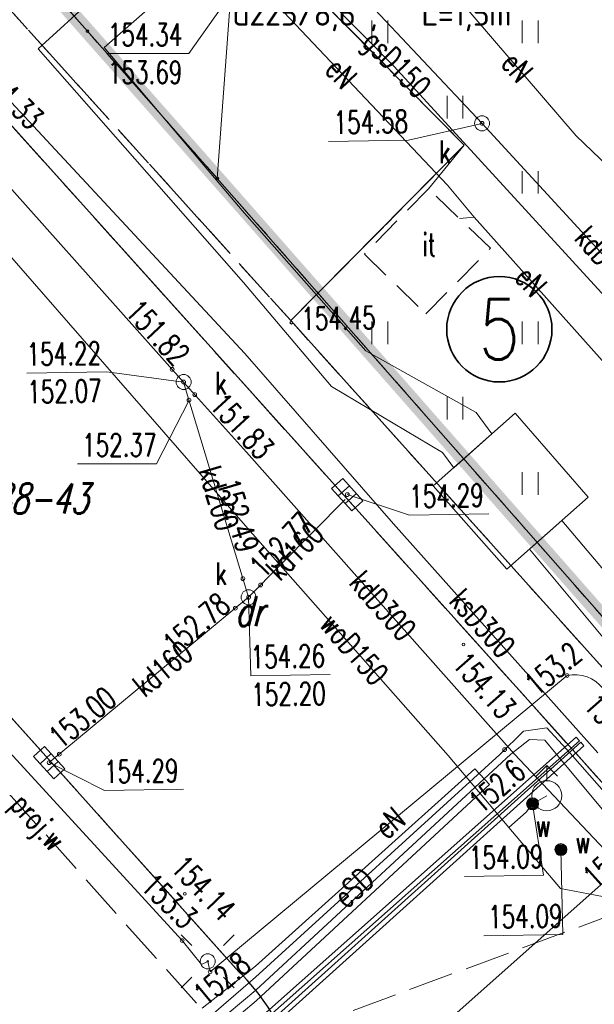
# Model space of a CAD drawing. Header units: feet. Extents: x 7588777 to 15179262, y 5780090 to 11560165.
# Tile 5 of 36: x 7589450 to 7589469, y 5780150 to 5780183. Entities that reach past the tile are written whole.
import ezdxf
from ezdxf import colors
from ezdxf.entities.mleader import LeaderData, LeaderLine
from ezdxf.enums import TextEntityAlignment as Align
from ezdxf.math import Vec2, Vec3

# ---------------------------------------------------------------- set-up
doc = ezdxf.new("R2010")
doc.units = ezdxf.units.FT
doc.header["$MEASUREMENT"] = 0
for name, pattern in [('1_14', [1, -1]), ('1_OTKC', [1.5, 1, -0.5]), ('1_OTKJ', [2, 1.5, -0.5]), ('1_OTKK', [0]), ('1_OTZI', [1.5, 1, -0.5]), ('1_OTZT', [1.5, 1, -0.5]), ('4_SUEP_A', [0]), ('4_SUGP', [0]), ('4_SUKP', [0]), ('4_SULO', [0]), ('4_SUPK', [0]), ('4_SUPP_P', [2, 1.5, -0.5]), ('4_SUWP', [0]), ('EGDE', [0]), ('EGUG', [1, 0.5, -0.5]), ('HIDDEN', [0.375, 0.25, -0.125])]:
    doc.linetypes.add(name, pattern=pattern)
doc.layers.get('0').update_dxf_attribs({"color": 250, "linetype": 'CONTINUOUS', "lineweight": 100})
doc.layers.add('___granice działki', color=7, linetype='CONTINUOUS', lineweight=60)
doc.layers.add('___opis znaczniki - bez zmian', color=30, linetype='CONTINUOUS', lineweight=35)
for name, color, linetype, lineweight, transparency in [('Dzialki', 7, 'EGDE', 18, 0.7), ('Numery_dzialek', 7, 'CONTINUOUS', 9, 0.7), ('Numery_uzytkow', 3, 'CONTINUOUS', 9, 0.7), ('OTK_L_0', 7, '1_OTKJ', 18, 0.7), ('OTK_L_1', 7, '1_OTKK', 25, 0.7), ('OTK_L_2', 7, '1_OTKC', 18, 0.7), ('OTR_T_0', 7, 'CONTINUOUS', 18, 0.7), ('OTZ_E_T_0', 7, 'CONTINUOUS', 0, 0.7), ('OTZ_L_3', 7, '1_OTZT', 18, 0.7), ('OTZ_L_4', 7, '1_OTZI', 18, 0.7), ('P_SUWP_E_T_0', 5, 'CONTINUOUS', 0, 0.7), ('P_SUWP_L_0', 5, '4_SUPP_P', 18, 0.7), ('Punkty', 7, 'CONTINUOUS', 18, 0.7), ('SUE_T_3', 7, 'CONTINUOUS', 18, 0.7), ('SUEP_E_T_0', 1, 'CONTINUOUS', 0, 0.7), ('SUEP_L_0', 1, '4_SUEP_A', 18, 0.7), ('SUER_T_0', 1, 'CONTINUOUS', 18, 0.7), ('SUGP_E_T_0', 52, 'CONTINUOUS', 0, 0.7), ('SUGP_L_0', 52, '4_SUGP', 18, 0.7), ('SUK_E_T_4', 34, 'CONTINUOUS', 0, 0.7), ('SUK_T_1', 34, 'CONTINUOUS', 18, 0.7), ('SUK_T_3', 34, 'CONTINUOUS', 18, 0.7), ('SUKP_E_T_0', 34, 'CONTINUOUS', 0, 0.7), ('SUKP_L_0', 34, '4_SUKP', 18, 0.7), ('SUKR_T_0', 34, 'CONTINUOUS', 18, 0.7), ('SUL_L_1', 7, '4_SULO', 18, 0.7), ('SUP_L_1', 7, '4_SUPK', 18, 0.7), ('SUW_E_T_2', 5, 'CONTINUOUS', 0, 0.7), ('SUW_T_2', 5, 'CONTINUOUS', 18, 0.7), ('SUW_T_5', 5, 'CONTINUOUS', 18, 0.7), ('SUWP_E_T_0', 5, 'CONTINUOUS', 0, 0.7), ('SUWP_L_0', 5, '4_SUWP', 18, 0.7), ('SUWR_T_0', 5, 'CONTINUOUS', 18, 0.7), ('Uzytki', 3, 'EGUG', 18, 0.7)]:
    doc.layers.add(name, color=color, linetype=linetype, lineweight=lineweight, transparency=transparency)
doc.layers.add('KS_LINIE_TABELI', color=7, linetype='CONTINUOUS')
doc.styles.add('ISOCP', font='isocpeur.ttf')
doc.styles.add('ROMANS', font='romans.shx', dxfattribs={"width": 0.8})
doc.styles.get("Standard").update_dxf_attribs({"font": 'Simplex.SHX', "width": 0.75})

# ---------------------------------------------------------------- blocks, each defined once
blk = doc.blocks.new('GRO')
at = {"linetype": 'Continuous'}
blk.add_circle((0, 0), 0.045, dxfattribs=at)
blk = doc.blocks.new('1_OTRS')
at = {"linetype": 'Continuous'}
blk.add_circle((0, 0), 0.045, dxfattribs=at)
blk = doc.blocks.new('1_OTZT')
at = {"linetype": 'Continuous'}
for p, q in [((-0.2625, -0.375), (-0.2625, 0.375)), ((0.2625, -0.375), (0.2625, 0.375))]:
    blk.add_line(p, q, dxfattribs=at)
blk = doc.blocks.new('4_SUEO_W')
at = {"linetype": 'Continuous'}
for p, q in [((-0.53035, 0.53035), (-0.8839, 0.8839)), ((0.53035, 0.53035), (0.8839, 0.8839)), ((-0.53035, -0.53035), (-0.8839, -0.8839)), ((0.53035, -0.53035), (0.8839, -0.8839))]:
    blk.add_line(p, q, dxfattribs=at)
blk.add_circle((0, 0), 0.025, dxfattribs=at)
blk = doc.blocks.new('4_SUPP')
at = {"linetype": 'Continuous'}
blk.add_circle((0, 0), 0.25, dxfattribs=at)
blk = doc.blocks.new('4_SUPS')
at = {"linetype": 'Continuous'}
blk.add_circle((0, 0), 0.0625, dxfattribs=at)
blk = doc.blocks.new('4_SUKK')
at = {"linetype": 'Continuous'}
for p, q in [((-0.5, -0.25), (-0.5, 0.25)), ((-0.5, 0.25), (0.5, 0.25)), ((-0.175, 0.25), (-0.175, -0.25)), ((0.175, 0.25), (0.175, -0.25)), ((0.5, 0.25), (0.5, -0.25)), ((0.5, -0.25), (-0.5, -0.25))]:
    blk.add_line(p, q, dxfattribs=at)
blk = doc.blocks.new('4_SUKS')
at = {"linetype": 'Continuous'}
blk.add_circle((0, 0), 0.25, dxfattribs=at)
blk = doc.blocks.new('4_SUWH')
at = {"linetype": 'Continuous'}
for p, q in [((0, 1), (-0.35355, 0.64645)), ((0, 1), (0.35355, 0.64645)), ((0, 0.5), (0, 1))]:
    blk.add_line(p, q, dxfattribs=at)
blk.add_circle((0, 0), 0.5, dxfattribs=at)
blk = doc.blocks.new('4_SUWW')
at = {"linetype": 'Continuous'}
for radius in [0.2, 0.175, 0.15, 0.125, 0.1, 0.075, 0.05, 0.025, 0.00715]:
    blk.add_circle((0, 0), radius, dxfattribs=at)

msp = doc.modelspace()

# ---------------------------------------------------------------- linework, layer by layer
at = {"layer": '___granice działki', "linetype": 'HIDDEN', "ltscale": 10, "const_width": 0.5}
msp.add_lwpolyline([(7589429.14, 5780208.73), (7589448.11, 5780187.19), (7589456.39, 5780177.81), (7589472.83, 5780159.12), (7589473.73, 5780171.42), (7589485.48, 5780158.42), (7589491.22, 5780217.86), (7589471.44, 5780239.87), (7589438.5, 5780210), (7589434.86, 5780214.06)], close=True, dxfattribs=at)
at = {"layer": '___opis znaczniki - bez zmian'}
msp.add_circle((7589465.7644, 5780172.8007), 1.75, dxfattribs=at)
at = {"layer": 'Dzialki'}
for p, q in [((7589457.37, 5780191.3), (7589456.39, 5780177.81)), ((7589448.11, 5780187.19), (7589452.07, 5780182.7)), ((7589452.07, 5780182.7), (7589456.39, 5780177.81)), ((7589456.39, 5780177.81), (7589472.83, 5780159.12))]:
    msp.add_line(p, q, dxfattribs=at)
at = {"layer": 'OTK_L_0', "linetype": '1_OTKJ'}
for p, q in [((7589435.66, 5780198.72), (7589458.83, 5780173.09)), ((7589464.6, 5780178.91), (7589457.34, 5780186.26)), ((7589448.26, 5780181), (7589470.95, 5780155.78)), ((7589458.83, 5780173.09), (7589464.6, 5780178.91)), ((7589457.11, 5780151.46), (7589438.17, 5780172.59))]:
    msp.add_line(p, q, dxfattribs=at)
msp.add_arc((7589452.3668, 5780146.5729), 6.8104, 20.15965, 45.85637, dxfattribs=at)
at = {"layer": 'OTK_L_1', "linetype": '1_OTKK'}
for p, q in [((7589457.34, 5780186.26), (7589464.6, 5780178.91)), ((7589448.26, 5780181), (7589470.95, 5780155.78)), ((7589464.6, 5780178.91), (7589458.83, 5780173.09)), ((7589458.83, 5780173.09), (7589474.46, 5780155.71)), ((7589457.11, 5780151.46), (7589438.17, 5780172.59))]:
    msp.add_line(p, q, dxfattribs=at)
msp.add_arc((7589452.3668, 5780146.5729), 6.8104, 20.15965, 45.85637, dxfattribs=at)
at = {"layer": 'OTK_L_2', "linetype": '1_OTKC'}
for p, q in [((7589458.83, 5780173.09), (7589435.66, 5780198.72)), ((7589448.26, 5780181), (7589470.95, 5780155.78)), ((7589474.46, 5780155.71), (7589458.83, 5780173.09)), ((7589457.11, 5780151.46), (7589438.17, 5780172.59))]:
    msp.add_line(p, q, dxfattribs=at)
msp.add_arc((7589452.3668, 5780146.5729), 6.8104, 20.15965, 45.85637, dxfattribs=at)
at = {"layer": 'OTZ_L_3', "linetype": '1_OTZI'}
for p, q in [((7589464.6, 5780178.91), (7589457.34, 5780186.26)), ((7589458.83, 5780173.09), (7589464.6, 5780178.91)), ((7589463.41, 5780177.47), (7589461.28, 5780175.3)), ((7589465.47, 5780175.49), (7589463.41, 5780177.47)), ((7589461.28, 5780175.3), (7589463.32, 5780173.31)), ((7589463.32, 5780173.31), (7589465.47, 5780175.49)), ((7589474.46, 5780155.71), (7589458.83, 5780173.09))]:
    msp.add_line(p, q, dxfattribs=at)
at = {"layer": 'OTZ_L_3', "linetype": '1_14'}
msp.add_line((7589463.41, 5780177.47), (7589464.6, 5780178.91), dxfattribs=at)
at = {"layer": 'OTZ_L_4', "linetype": '1_OTZI'}
for p, q in [((7589463.41, 5780177.47), (7589461.28, 5780175.3)), ((7589465.47, 5780175.49), (7589463.41, 5780177.47)), ((7589461.28, 5780175.3), (7589463.32, 5780173.31)), ((7589463.32, 5780173.31), (7589465.47, 5780175.49))]:
    msp.add_line(p, q, dxfattribs=at)
at = {"layer": 'P_SUWP_L_0', "linetype": '4_SUPP_P'}
for p, q in [((7589440.0258, 5780167.9299), (7589457.1523, 5780148.7905)), ((7589457.1523, 5780148.7905), (7589476.2855, 5780155.861))]:
    msp.add_line(p, q, dxfattribs=at)
at = {"layer": 'SUEP_L_0', "linetype": '4_SUEP_A'}
for p, q in [((7589468.32, 5780179.23), (7589461.32, 5780187.37)), ((7589458.6, 5780183.33), (7589464.04, 5780177.59)), ((7589473.36, 5780174.34), (7589468.32, 5780179.23)), ((7589464.04, 5780177.59), (7589464.93, 5780176.52)), ((7589464.93, 5780176.52), (7589464.44, 5780176.48)), ((7589472.22, 5780168.36), (7589464.93, 5780176.52)), ((7589455.22, 5780152.5), (7589437.85, 5780171.41)), ((7589468.02, 5780161.3), (7589456.15, 5780151.46)), ((7589466.57, 5780159.45), (7589467.34, 5780159.57)), ((7589467.34, 5780159.57), (7589468.12, 5780158.72)), ((7589465.78, 5780158.68), (7589466.57, 5780159.45)), ((7589466.77, 5780159.18), (7589466.15, 5780158.69)), ((7589467.28, 5780159.15), (7589466.77, 5780159.18)), ((7589467.64, 5780158.71), (7589467.28, 5780159.15)), ((7589457.66, 5780151.29), (7589465.78, 5780158.68)), ((7589466.15, 5780158.69), (7589457.67, 5780150.85)), ((7589469.63, 5780156.33), (7589467.64, 5780158.71)), ((7589468.12, 5780158.72), (7589469.74, 5780156.87)), ((7589455.86, 5780151.71), (7589455.22, 5780152.5)), ((7589456.07, 5780151.81), (7589455.86, 5780151.71)), ((7589456.15, 5780151.46), (7589456.07, 5780151.81)), ((7589456.18, 5780150.01), (7589457.66, 5780151.29)), ((7589457.67, 5780150.85), (7589456.05, 5780149.5))]:
    msp.add_line(p, q, dxfattribs=at)
msp.add_arc((7589468.2805, 5780160.1593), 1.1701, 37.40165, 102.86426, dxfattribs=at)
at = {"layer": 'SUER_T_0', "linetype": 'Continuous', "lineweight": 0}
for p in [(7589456.49, 5780183.44), (7589452.7529, 5780181.96)]:
    msp.add_line(p, (7589455.44, 5780181.96), dxfattribs=at)
at = {"layer": 'SUGP_L_0', "linetype": '4_SUGP'}
for p, q in [((7589457.04, 5780186.82), (7589462.27, 5780181.53)), ((7589462.27, 5780181.53), (7589475.95, 5780166.59))]:
    msp.add_line(p, q, dxfattribs=at)
at = {"layer": 'SUKP_L_0', "linetype": '4_SUKP'}
for p, q in [((7589455.27, 5780171.05), (7589429.13, 5780200.29)), ((7589465.19, 5780179.64), (7589457.01, 5780188.32)), ((7589457.3, 5780172), (7589445.47, 5780184.71)), ((7589474.97, 5780169.01), (7589465.19, 5780179.64)), ((7589462.25, 5780166.34), (7589457.3, 5780172)), ((7589457.43, 5780163.9), (7589455.27, 5780171.05)), ((7589455.27, 5780171.05), (7589457.36, 5780168.72)), ((7589457.36, 5780168.72), (7589466.27, 5780158.69)), ((7589460.64, 5780167.15), (7589457.43, 5780163.9)), ((7589469.04, 5780158.74), (7589462.25, 5780166.34)), ((7589457.43, 5780163.9), (7589450.8, 5780158.41)), ((7589466.27, 5780158.69), (7589479.4, 5780144.75)), ((7589471.5, 5780156.46), (7589450.98, 5780138.21))]:
    msp.add_line(p, q, dxfattribs=at)
at = {"layer": 'SUKR_T_0', "linetype": 'Continuous', "lineweight": 0}
for p, q in [((7589465.19, 5780179.64), (7589462.741, 5780179.0851)), ((7589460.0814, 5780179.0382), (7589462.741, 5780179.0851)), ((7589450.0604, 5780171.3431), (7589452.72, 5780171.39)), ((7589455.27, 5780171.05), (7589452.72, 5780171.39)), ((7589455.45, 5780170.45), (7589454.37, 5780168.33)), ((7589451.7372, 5780168.33), (7589454.37, 5780168.33)), ((7589460.71, 5780167.31), (7589462.781, 5780166.6251)), ((7589462.781, 5780166.6251), (7589465.4134, 5780166.6715)), ((7589457.43, 5780163.9), (7589457.5076, 5780161.2902)), ((7589457.5076, 5780161.2902), (7589460.1401, 5780161.3366)), ((7589450.8, 5780158.41), (7589452.6376, 5780157.4802)), ((7589452.6376, 5780157.4802), (7589455.2701, 5780157.5266))]:
    msp.add_line(p, q, dxfattribs=at)
at = {"layer": 'SUL_L_1', "linetype": '4_SULO'}
for p, q in [((7589452.55, 5780184.04), (7589450.43, 5780182.12)), ((7589452.63, 5780182.16), (7589454.72, 5780183.99)), ((7589450.43, 5780182.12), (7589457.26, 5780174.35)), ((7589457.22, 5780176.75), (7589452.63, 5780182.16)), ((7589461.33, 5780172.08), (7589457.22, 5780176.75)), ((7589457.26, 5780174.35), (7589460.19, 5780170.9)), ((7589464.99, 5780170.04), (7589461.33, 5780172.08)), ((7589460.19, 5780170.9), (7589463.88, 5780168.71)), ((7589465.51, 5780169.33), (7589464.99, 5780170.04)), ((7589464.25, 5780168.2), (7589465.51, 5780169.33)), ((7589463.88, 5780168.71), (7589464.25, 5780168.2)), ((7589467.84, 5780166.45), (7589466.77, 5780165.5)), ((7589471.02, 5780162.69), (7589467.84, 5780166.45)), ((7589466.77, 5780165.5), (7589470.49, 5780161.02)), ((7589468.32, 5780159.25), (7589457.73, 5780149.86)), ((7589468.43, 5780159.13), (7589468.32, 5780159.25)), ((7589457.83, 5780149.74), (7589468.43, 5780159.13)), ((7589468.47, 5780159.09), (7589457.91, 5780149.6)), ((7589458.02, 5780149.48), (7589468.57, 5780158.97)), ((7589468.57, 5780158.97), (7589468.47, 5780159.09)), ((7589464.95, 5780158.2), (7589457.66, 5780151.65)), ((7589465.44, 5780157.68), (7589464.95, 5780158.2)), ((7589457.68, 5780150.5), (7589465.44, 5780157.68)), ((7589457.66, 5780151.65), (7589455.89, 5780150.25)), ((7589456.22, 5780149.27), (7589457.68, 5780150.5))]:
    msp.add_line(p, q, dxfattribs=at)
at = {"layer": 'SUP_L_1', "linetype": '4_SUPK'}
for p, q in [((7589466.29, 5780170.01), (7589463.56, 5780167.6)), ((7589468.72, 5780167.23), (7589466.29, 5780170.01)), ((7589463.56, 5780167.6), (7589466.01, 5780164.83)), ((7589466.01, 5780164.83), (7589468.72, 5780167.23))]:
    msp.add_line(p, q, dxfattribs=at)
at = {"layer": 'SUWP_L_0', "linetype": '4_SUWP'}
for p, q in [((7589448.5, 5780176.38), (7589457.4, 5780166.19)), ((7589457.4, 5780166.19), (7589464.06, 5780158.65)), ((7589464.06, 5780158.65), (7589466.08, 5780156.26)), ((7589466.87, 5780157.04), (7589467.34, 5780157.31)), ((7589466.66, 5780156.76), (7589466.87, 5780157.04)), ((7589466.08, 5780156.26), (7589466.66, 5780156.76)), ((7589467.8, 5780154.23), (7589466.08, 5780156.26)), ((7589469.43, 5780153.92), (7589467.8, 5780154.23))]:
    msp.add_line(p, q, dxfattribs=at)
at = {"layer": 'SUWR_T_0', "linetype": 'Continuous', "lineweight": 0}
for p, q in [((7589466.87, 5780157.04), (7589467.2376, 5780154.6702)), ((7589467.81, 5780155.52), (7589467.8776, 5780152.7002)), ((7589464.6052, 5780154.6237), (7589467.2376, 5780154.6702)), ((7589465.2452, 5780152.6537), (7589467.8776, 5780152.7002))]:
    msp.add_line(p, q, dxfattribs=at)
at = {"layer": 'Uzytki'}
for p, q in [((7589448.11, 5780187.19), (7589452.07, 5780182.7)), ((7589452.07, 5780182.7), (7589456.39, 5780177.81)), ((7589456.39, 5780177.81), (7589472.83, 5780159.12))]:
    msp.add_line(p, q, dxfattribs=at)

# ---------------------------------------------------------------- block references
at = {"layer": 'OTR_T_0', "rotation": 1.010011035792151}
for p in [(7589458.85, 5780173.02), (7589464.57, 5780162.33), (7589455.31, 5780154.05)]:
    msp.add_blockref('1_OTRS', p, dxfattribs=at)
at = {"layer": 'OTZ_L_3'}
for p in [(7589461.79, 5780182.68), (7589466.79, 5780182.68), (7589464.29, 5780180.18), (7589466.79, 5780177.68), (7589461.79, 5780172.68), (7589466.79, 5780172.68), (7589464.29, 5780170.18), (7589466.79, 5780167.68)]:
    msp.add_blockref('1_OTZT', p, dxfattribs=at)
at = {"layer": 'Punkty'}
for p in [(7589452.07, 5780182.7), (7589456.39, 5780177.81)]:
    msp.add_blockref('GRO', p, dxfattribs=at)
at = {"layer": 'SUE_T_3'}
for name in ['4_SUEO_W', '4_SUPP']:
    msp.add_blockref(name, (7589456.07, 5780151.81), dxfattribs=at)
at = {"layer": 'SUER_T_0'}
for p in [(7589468.02, 5780161.3), (7589465.94, 5780158.84), (7589456.15, 5780151.46)]:
    msp.add_blockref('4_SUPS', p, dxfattribs=at)
at = {"layer": 'SUER_T_0', "rotation": 1.010011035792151}
msp.add_blockref('4_SUPS', (7589455.22, 5780152.5), dxfattribs=at)
at = {"layer": 'SUK_T_1'}
for p, rotation in [((7589460.71, 5780167.31), 311.9999986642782), ((7589450.8, 5780158.41), 312.3199998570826)]:
    msp.add_blockref('4_SUKK', p, dxfattribs=dict(at, rotation=rotation))
at = {"layer": 'SUK_T_3'}
for p in [(7589465.19, 5780179.64), (7589455.27, 5780171.05), (7589457.43, 5780163.9)]:
    msp.add_blockref('4_SUKS', p, dxfattribs=at)
at = {"layer": 'SUKR_T_0'}
for p, rotation in [((7589465.19, 5780179.64), 1.010011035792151), ((7589454.89, 5780171.47), 1.010011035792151), ((7589455.27, 5780171.05), 1.010011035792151), ((7589455.64, 5780170.63), 1.010011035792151), ((7589455.45, 5780170.45), 1.010011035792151), ((7589460.71, 5780167.31), 311.9999986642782), ((7589457.24, 5780164.52), 1.010011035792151), ((7589457.83, 5780164.31), 1.010011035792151), ((7589457.43, 5780163.9), 1.010011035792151), ((7589456.99, 5780163.54), 1.010011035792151), ((7589451.14, 5780158.69), 1.010011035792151), ((7589450.8, 5780158.41), 312.3199998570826)]:
    msp.add_blockref('4_SUPS', p, dxfattribs=dict(at, rotation=rotation))
at = {"layer": 'SUW_T_2'}
msp.add_blockref('4_SUWH', (7589467.34, 5780157.31), dxfattribs=at)
at = {"layer": 'SUW_T_5'}
for p in [(7589466.87, 5780157.04), (7589467.81, 5780155.52)]:
    msp.add_blockref('4_SUWW', p, dxfattribs=at)
at = {"layer": 'SUWR_T_0'}
for p, rotation in [((7589466.87, 5780157.04), 221.6099991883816), ((7589467.81, 5780155.52), 220.0799958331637)]:
    msp.add_blockref('4_SUPS', p, dxfattribs=dict(at, rotation=rotation))

# ---------------------------------------------------------------- texts
at = {"layer": '___opis znaczniki - bez zmian', "insert": (7589465.7644, 5780172.8007), "char_height": 2, "width": 28.442053, "attachment_point": 5, "style": 'ROMANS'}
msp.add_mtext('5', dxfattribs=at)
at = {"layer": 'Numery_dzialek', "oblique": 15, "width": 0.7}
msp.add_text('88-43', height=1, dxfattribs=at).set_placement((7589448.9232, 5780167.6815), align=Align.TOP_LEFT)
at = {"layer": 'Numery_uzytkow', "oblique": 15, "width": 0.7}
msp.add_text('dr', height=1, dxfattribs=at).set_placement((7589456.9764, 5780162.9392))
at = {"layer": 'OTR_T_0', "lineweight": 9, "width": 0.7}
msp.add_text('154.33', height=0.75, rotation=315.01, dxfattribs=at).set_placement((7589448.39, 5780181.13))
msp.add_text('154.45', height=0.75, rotation=1.01001, dxfattribs=at).set_placement((7589459.18, 5780173.15), align=Align.MIDDLE_LEFT)
msp.add_text('154.13', height=0.75, rotation=311.48, dxfattribs=at).set_placement((7589464.73, 5780162.15), align=Align.TOP_LEFT)
msp.add_text('154.14', height=0.75, rotation=313.85, dxfattribs=at).set_placement((7589455.66, 5780153.98), align=Align.CENTER)
at = {"layer": 'OTZ_E_T_0', "lineweight": 9, "width": 0.7}
msp.add_text('it', height=0.75, dxfattribs=at).set_placement((7589463.2062, 5780175.233))
at = {"layer": 'P_SUWP_E_T_0', "lineweight": 9, "width": 0.7}
msp.add_text('proj.w', height=0.75, rotation=311.82316, dxfattribs=at).set_placement((7589450.3658, 5780156.3746), align=Align.MIDDLE)
at = {"layer": 'SUEP_E_T_0', "lineweight": 9, "width": 0.7}
for s, rotation, p in [('eN', 310.69, (7589466.36, 5780181.51)), ('eN', 313.46, (7589460.51, 5780181.31)), ('eN', 311.78, (7589466.82, 5780174.4)), ('eN', 39.66, (7589462.12, 5780156.41)), ('eSD', 42.31001, (7589460.92, 5780154.26))]:
    msp.add_text(s, height=0.75, rotation=rotation, dxfattribs=at).set_placement(p, align=Align.MIDDLE)
at = {"layer": 'SUER_T_0', "lineweight": 9, "width": 0.7}
for s, p in [('154.34', (7589452.7529, 5780182.96)), ('153.69', (7589452.7529, 5780181.71))]:
    msp.add_text(s, height=0.75, dxfattribs=at).set_placement(p, align=Align.TOP_LEFT)
msp.add_text('153.2', height=0.75, rotation=39.76, dxfattribs=at).set_placement((7589467.79, 5780161.24), align=Align.CENTER)
msp.add_text('153.5', height=0.75, rotation=312.1, dxfattribs=at).set_placement((7589469.09, 5780160.78), align=Align.TOP_LEFT)
msp.add_text('152.6', height=0.75, rotation=40.70999, dxfattribs=at).set_placement((7589466.21, 5780158.57), align=Align.TOP_RIGHT)
msp.add_text('153.3', height=0.75, rotation=316.01, dxfattribs=at).set_placement((7589455.26, 5780152.84), align=Align.RIGHT)
msp.add_text('152.8', height=0.75, rotation=39.53001, dxfattribs=at).set_placement((7589456.3, 5780151.52), align=Align.TOP_CENTER)
at = {"layer": 'SUGP_E_T_0', "lineweight": 9, "width": 0.7}
msp.add_text('gsD150', height=0.75, rotation=314.67, dxfattribs=at).set_placement((7589462.27, 5780181.53), align=Align.MIDDLE)
at = {"layer": 'SUK_E_T_4', "lineweight": 9, "width": 0.7}
msp.add_text('k', height=0.75, dxfattribs=at).set_placement((7589464.15, 5780179.07), align=Align.TOP_RIGHT)
msp.add_text('k', height=0.75, dxfattribs=at).set_placement((7589456.32, 5780171.01), align=Align.MIDDLE_LEFT)
msp.add_text('k', height=0.75, dxfattribs=at).set_placement((7589456.71, 5780164.31), align=Align.RIGHT)
at = {"layer": 'SUKP_E_T_0', "lineweight": 9, "width": 0.7}
for s, rotation, p in [('kdD100', 312.62, (7589469.39, 5780175.08)), ('kd200', 286.81, (7589456.44, 5780167.19)), ('kd160', 45.34999, (7589458.96, 5780165.44)), ('kdD300', 311.62, (7589461.89, 5780163.62)), ('ksD300', 311.78, (7589465.2, 5780163.04)), ('kd160', 39.63, (7589454.57, 5780161.53))]:
    msp.add_text(s, height=0.75, rotation=rotation, dxfattribs=at).set_placement(p, align=Align.MIDDLE)
at = {"layer": 'SUKR_T_0', "lineweight": 9, "width": 0.7}
msp.add_text('154.58', height=0.75, rotation=1.01001, dxfattribs=at).set_placement((7589462.73, 5780179.71), align=Align.MIDDLE_RIGHT)
for s, rotation, p in [('151.82', 313.06, (7589454.98, 5780171.53)), ('152.49', 286.45, (7589457.07, 5780165.33)), ('152.78', 40.37999, (7589456.88, 5780163.53)), ('152.30', 41.64999, (7589470.81, 5780155.84))]:
    msp.add_text(s, height=0.75, rotation=rotation, dxfattribs=at).set_placement(p, align=Align.RIGHT)
for s, p in [('154.22', (7589450.0428, 5780172.343)), ('152.07', (7589450.0648, 5780171.0932)), ('154.26', (7589457.49, 5780162.29)), ('152.20', (7589457.512, 5780161.0402)), ('154.29', (7589452.62, 5780158.48))]:
    msp.add_text(s, height=0.75, rotation=1.01001, dxfattribs=at).set_placement(p, align=Align.TOP_LEFT)
for s, rotation, p in [('151.83', 312.47, (7589456.1, 5780170.24)), ('152.77', 45.54, (7589457.93, 5780164.49)), ('153.00', 39.49001, (7589451.19, 5780158.83))]:
    msp.add_text(s, height=0.75, rotation=rotation, dxfattribs=at).set_placement(p)
msp.add_text('152.37', height=0.75, dxfattribs=at).set_placement((7589454.37, 5780169.33), align=Align.TOP_RIGHT)
msp.add_text('154.29', height=0.75, rotation=1.01001, dxfattribs=at).set_placement((7589462.77, 5780167.25), align=Align.MIDDLE_LEFT)
at = {"layer": 'SUW_E_T_2', "lineweight": 9, "width": 0.7}
msp.add_text('w', height=0.75, dxfattribs=at).set_placement((7589466.98, 5780156.7), align=Align.TOP_LEFT)
msp.add_text('w', height=0.75, dxfattribs=at).set_placement((7589468.3, 5780155.4))
at = {"layer": 'SUWP_E_T_0', "lineweight": 9, "width": 0.7}
msp.add_text('woD150', height=0.75, rotation=311.45, dxfattribs=at).set_placement((7589460.94, 5780162.19), align=Align.MIDDLE)
at = {"layer": 'SUWR_T_0', "lineweight": 9, "width": 0.7}
for p in [(7589467.22, 5780155.67), (7589467.86, 5780153.7)]:
    msp.add_text('154.09', height=0.75, rotation=1.01001, dxfattribs=at).set_placement(p, align=Align.TOP_RIGHT)

# ---------------------------------------------------------------- leaders
at = {"layer": 'KS_LINIE_TABELI', "color": 7, "linetype": 'Continuous'}
ml = msp.add_multileader_mtext('Standard', dxfattribs=at)
ml.set_content('{\\T0.95;Rura osłonowa PE100 SDR17\\P d225/8,6 ,   L=1,5m}', color=7, style='ISOCP')
ml.set_leader_properties(lineweight=18)
ml.build(insert=Vec2(0, 0))
ml.multileader.update_dxf_attribs({"text_left_attachment_type": 6, "text_right_attachment_type": 6, "dogleg_length": 0.01, "arrow_head_size": 0.18})
ctx = ml.context
ctx.base_point, ctx.char_height, ctx.arrow_head_size, ctx.landing_gap_size, ctx.plane_origin = Vec3(7589456.3136, 5780184.0579), 0.8, 0.18, 0.09, Vec3(7589446.989, 5780184.8743)
ctx.left_attachment, ctx.right_attachment = 6, 6
notes = []
notes.append((ctx, [(1, (1, 1, 0), (7589456.3036, 5780184.0579), (1, 0), 0.01, [(0, [(7589455.8255, 5780188.0559)], 0, [])])]))
ctx.mtext.insert, ctx.mtext.flow_direction = Vec3(7589456.4036, 5780185.0179), 5
for ctx, leaders in notes:
    for number, flags, end, landing, length, lines in leaders:
        leader = LeaderData()
        leader.index, (leader.has_last_leader_line, leader.has_dogleg_vector, leader.attachment_direction) = number, flags
        leader.last_leader_point, leader.dogleg_vector, leader.dogleg_length = Vec3(end), Vec3(landing), length
        for number, points, colour, breaks in lines:
            line = LeaderLine()
            line.index, line.vertices, line.color, line.breaks = number, Vec3.list(points), colors.encode_raw_color(colour), breaks
            leader.lines.append(line)
        ctx.leaders.append(leader)

doc.saveas('drawing.dxf')
